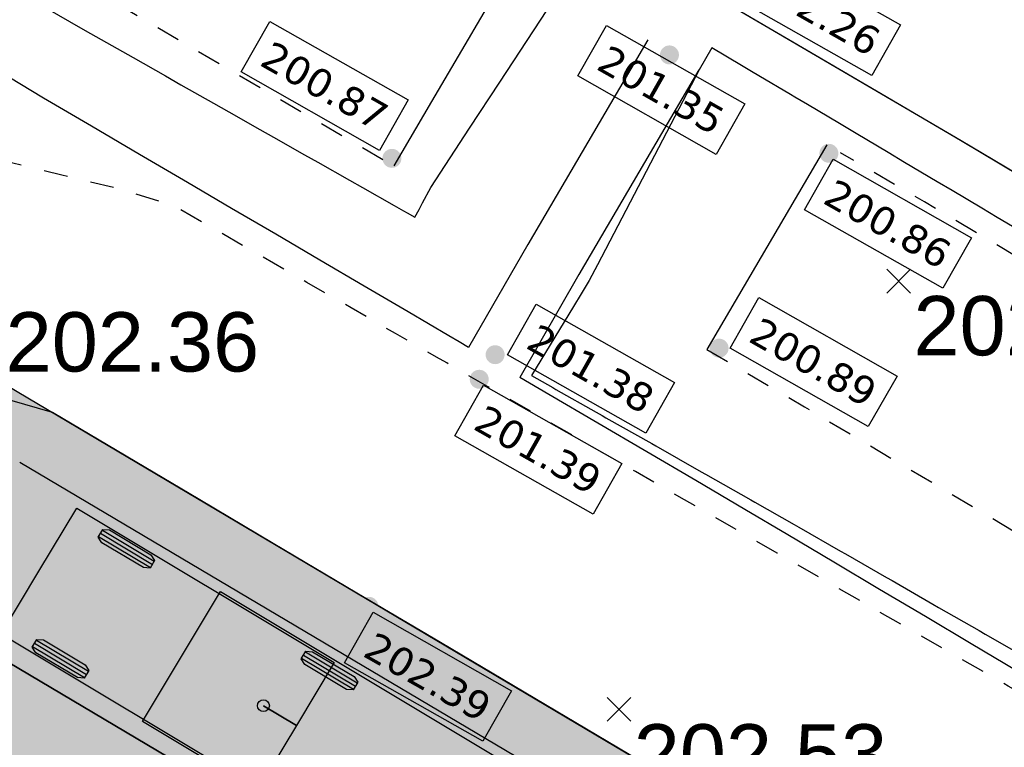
# Model space of a CAD drawing. Extents: x 1616800 to 1632437, y 2248456 to 2251974.
# Tile 221 of 256: x 1617904 to 1617920, y 2251556 to 2251568. Entities that reach past the tile are written whole.
import ezdxf
from ezdxf.enums import TextEntityAlignment as Align

# ---------------------------------------------------------------- set-up
doc = ezdxf.new("R2010")
doc.units = 0
doc.header["$LTSCALE"] = 2
doc.header["$PDMODE"] = 3
doc.header["$PDSIZE"] = 0.2
doc.linetypes.add('AXES', pattern=[50.8, 31.75, -6.35, 6.35, -6.35])
doc.linetypes.add('Grille', pattern=[0.4, 0.2, -0.2])
doc.layers.get('0').update_dxf_attribs({"linetype": 'CONTINUOUS'})
doc.layers.add('-1-PAP-SURFACES-VOIRIE', color=1, linetype='CONTINUOUS', plot=False)
for name, color, linetype in [('0000-VALORIS-NOUE DERIV BASSIN', 7, 'CONTINUOUS'), ('0000-VALORIS-NOUE DERIV BASSIN EAU MAX RETENTION', 140, 'CONTINUOUS'), ('0000-VALORIS-NOUE DERIV BASSIN TEXTE ET COTES', 1, 'CONTINUOUS'), ('01-PAP VEHICULES', 7, 'CONTINUOUS'), ('01-PAP- BORDURE CAN CS1 ET PANNEAU SIGNAL', 5, 'CONTINUOUS'), ('01-PAP- REVET EV', 93, 'CONTINUOUS'), ('01-PAP- REVET PK PL', 9, 'CONTINUOUS'), ('01-PAP- REVET VOIE', 253, 'CONTINUOUS'), ('01-PAP-FILAIRE VOIE', 7, 'CONTINUOUS'), ('X-PTS TOPO-TEXTE TOPOALT', 8, 'CONTINUOUS'), ('X-PTS TOPO-TOPOPOINT', 8, 'CONTINUOUS')]:
    doc.layers.add(name, color=color, linetype=linetype)
doc.styles.add('Côte Assainissement', font='verdana.ttf')
doc.styles.get("Standard").update_dxf_attribs({"font": 'arial.ttf'})

# ---------------------------------------------------------------- blocks, each defined once
blk = doc.blocks.new('TCPOINT')
at = {"color": 0}
blk.add_point((0, 0), dxfattribs=at)
at = {"layer": 'X-PTS TOPO-TEXTE TOPOALT'}
blk.add_attdef('ALT', text='', height=0.75, dxfattribs=at).set_placement((0.25, -0.25), align=Align.TOP_LEFT)
blk = doc.blocks.new('COV_Semi-remorque 16.38 m_ELT0_V1')
at = {"color": 0, "ltscale": 0.6}
blk.add_lwpolyline([(1.07, 0), (1.07, 0), (1.07, -1.24), (-3.99, -1.24), (-3.99, 0), (-3.34, 0), (-3.99, 0), (-3.99, 1.24), (1.07, 1.24), (1.07, 0)], close=True, dxfattribs=at)
blk = doc.blocks.new('COV_ROUE')
at = {"color": 0}
for p, q in [((0.5, 0.25), (-0.5, 0.25)), ((0.5, 0), (-0.5, 0)), ((0.5, -0.25), (-0.5, -0.25))]:
    blk.add_line(p, q, dxfattribs=at)
at = {"color": 0, "ltscale": 0.6}
blk.add_lwpolyline([(0.4, 0.5), (0.5, 0.3), (0.5, -0.3), (0.4, -0.5), (-0.4, -0.5), (-0.5, -0.3), (-0.5, 0.3), (-0.4, 0.5)], close=True, dxfattribs=at)
blk = doc.blocks.new('COV_Semi-remorque 16.38 m_ELT1_V1')
at = {"color": 0, "ltscale": 0.6}
blk.add_lwpolyline([(9.3, 0), (9.3, -1.275), (-4.28, -1.275), (-4.28, 0), (-4.28, 0), (-4.28, 0), (-4.28, 1.275), (9.3, 1.275), (9.3, 0)], close=True, dxfattribs=at)
at = {"color": 0}
blk.add_circle((7.69, 0), 0.1, dxfattribs=at)
blk = doc.blocks.new('PL')
at = {"layer": '01-PAP VEHICULES', "color": 7, "ltscale": 0.6, "rotation": 351.6618512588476}
for name, p in [('COV_Semi-remorque 16.38 m_ELT1_V1', (1651339.528, 3144320.213)), ('COV_Semi-remorque 16.38 m_ELT0_V1', (1651350.442, 3144318.614))]:
    blk.add_blockref(name, p, dxfattribs=at)
at = {"layer": '01-PAP VEHICULES', "color": 2, "ltscale": 0.6, "xscale": 1.02, "yscale": 0.25, "rotation": 351.6618512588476}
for p in [(1651350.598, 3144319.683), (1651346.337, 3144318.124), (1651350.285, 3144317.545)]:
    blk.add_blockref('COV_ROUE', p, dxfattribs=at)
blk = doc.blocks.new('*U318')
h = blk.add_hatch(color=256)
edge = h.paths.add_edge_path()
edge.add_arc((0, 0), 0.2, 0, 360)
at = {"linetype": 'Continuous'}
blk.add_lwpolyline([(-0.515, -1.191), (0.089, -0.125), (3.002, -1.778), (2.398, -2.843)], close=True, dxfattribs=at)
at = {"style": 'Côte Assainissement'}
blk.add_attdef('NIVELLEMENT', text='', height=0.6, rotation=330.4304, dxfattribs=at).set_placement((1.243, -1.484), align=Align.MIDDLE)
blk = doc.blocks.new('*U319')
h = blk.add_hatch(color=256)
edge = h.paths.add_edge_path()
edge.add_arc((0, 0), 0.2, 0, 360)
at = {"linetype": 'Continuous'}
blk.add_lwpolyline([(0.23, 0), (0.835, 1.065), (3.748, -0.587), (3.143, -1.653)], close=True, dxfattribs=at)
at = {"style": 'Côte Assainissement'}
blk.add_attdef('NIVELLEMENT', text='', height=0.6, rotation=330.4304, dxfattribs=at).set_placement((1.989, -0.294), align=Align.MIDDLE)
blk = doc.blocks.new('*U320')
h = blk.add_hatch(color=256)
edge = h.paths.add_edge_path()
edge.add_arc((0, 0), 0.2, 0, 360)
at = {"linetype": 'Continuous'}
blk.add_lwpolyline([(0.259, 0), (0.863, 1.065), (3.776, -0.587), (3.172, -1.653)], close=True, dxfattribs=at)
at = {"style": 'Côte Assainissement'}
blk.add_attdef('NIVELLEMENT', text='', height=0.6, rotation=330.4304, dxfattribs=at).set_placement((2.018, -0.294), align=Align.MIDDLE)
blk = doc.blocks.new('*U321')
h = blk.add_hatch(color=256)
edge = h.paths.add_edge_path()
edge.add_arc((0, 0), 0.2, 0, 360)
at = {"linetype": 'Continuous'}
blk.add_lwpolyline([(-1.93, -0.442), (-1.326, 0.623), (1.587, -1.029), (0.983, -2.095)], close=True, dxfattribs=at)
at = {"style": 'Côte Assainissement'}
blk.add_attdef('NIVELLEMENT', text='', height=0.6, rotation=330.4304, dxfattribs=at).set_placement((-0.171, -0.736), align=Align.MIDDLE)
blk = doc.blocks.new('*U322')
h = blk.add_hatch(color=256)
edge = h.paths.add_edge_path()
edge.add_arc((0, 0), 0.2, 0, 360)
at = {"linetype": 'Continuous'}
blk.add_lwpolyline([(0.283, 0), (0.887, 1.065), (3.801, -0.587), (3.196, -1.653)], close=True, dxfattribs=at)
at = {"style": 'Côte Assainissement'}
blk.add_attdef('NIVELLEMENT', text='', height=0.6, rotation=330.4304, dxfattribs=at).set_placement((2.042, -0.294), align=Align.MIDDLE)
blk = doc.blocks.new('*U325')
h = blk.add_hatch(color=256)
edge = h.paths.add_edge_path()
edge.add_arc((0, 0), 0.2, 0, 360)
at = {"linetype": 'Continuous'}
blk.add_lwpolyline([(-3.175, 1.82), (-2.57, 2.886), (0.343, 1.233), (-0.262, 0.168)], close=True, dxfattribs=at)
at = {"style": 'Côte Assainissement'}
blk.add_attdef('NIVELLEMENT', text='', height=0.6, rotation=330.4304, dxfattribs=at).set_placement((-1.416, 1.527), align=Align.MIDDLE)
blk = doc.blocks.new('*U326')
h = blk.add_hatch(color=256)
edge = h.paths.add_edge_path()
edge.add_arc((0, 0), 0.2, 0, 360)
at = {"linetype": 'Continuous'}
blk.add_lwpolyline([(-0.515, -1.191), (0.089, -0.125), (3.002, -1.778), (2.398, -2.843)], close=True, dxfattribs=at)
at = {"style": 'Côte Assainissement'}
blk.add_attdef('NIVELLEMENT', text='', height=0.6, rotation=330.4304, dxfattribs=at).set_placement((1.243, -1.484), align=Align.MIDDLE)
blk = doc.blocks.new('*U327')
h = blk.add_hatch(color=256)
edge = h.paths.add_edge_path()
edge.add_arc((0, 0), 0.2, 0, 360)
at = {"linetype": 'Continuous'}
blk.add_lwpolyline([(-0.515, -1.191), (0.089, -0.125), (3.002, -1.778), (2.398, -2.843)], close=True, dxfattribs=at)
at = {"style": 'Côte Assainissement'}
blk.add_attdef('NIVELLEMENT', text='', height=0.6, rotation=330.4304, dxfattribs=at).set_placement((1.243, -1.484), align=Align.MIDDLE)

msp = doc.modelspace()

# ---------------------------------------------------------------- hatches: boundary and pattern name
at = {"layer": '01-PAP- REVET EV'}
h = msp.add_hatch(color=256, dxfattribs=at)
h.dxf.hatch_style = 1
edge = h.paths.add_edge_path()
edge.add_line((1618039.1855, 2251491.5817), (1617960.9934, 2251527.9386))
edge.add_arc((1617986.0799, 2251581.8916), 59.5, 239.336785, 245.06299, ccw=False)
edge.add_line((1617955.7354, 2251530.7108), (1617798.0424, 2251624.2052))
edge.add_line((1617798.0424, 2251624.2052), (1617764.0901, 2251631.7521))
edge.add_line((1617764.0901, 2251631.7521), (1617718.705, 2251650.1358))
edge.add_line((1617718.705, 2251650.1358), (1617697.7056, 2251659.0776))
edge.add_line((1617697.7056, 2251659.0776), (1617675.3592, 2251674.9217))
edge.add_line((1617675.3592, 2251674.9217), (1617673.713, 2251672.6567))
edge.add_line((1617673.713, 2251672.6567), (1617691.0043, 2251660.089))
edge.add_arc((1617722.1648, 2251702.9612), 53, 233.98951, 247.74286)
edge.add_line((1617702.0903, 2251653.91), (1617764.6328, 2251628.3141))
edge.add_arc((1617784.7073, 2251677.3653), 53, 247.74286, 257.46804)
edge.add_line((1617773.2071, 2251625.628), (1617791.8787, 2251621.4777))
edge.add_arc((1617785.3692, 2251592.1924), 30, 59.33679, 77.46804, ccw=False)
edge.add_line((1617800.6689, 2251617.9978), (1617814.4318, 2251609.8379))
edge.add_line((1617814.4318, 2251609.8379), (1617824.5636, 2251607.3186))
edge.add_line((1617824.5636, 2251607.3186), (1617855.5301, 2251588.9589))
edge.add_line((1617855.5301, 2251588.9589), (1617862.6019, 2251581.2785))
edge.add_line((1617862.6019, 2251581.2785), (1617893.5684, 2251562.9188))
edge.add_line((1617893.5684, 2251562.9188), (1617903.7001, 2251560.3994))
edge.add_line((1617903.7001, 2251560.3994), (1617934.6666, 2251542.0398))
edge.add_line((1617934.6666, 2251542.0398), (1617941.7384, 2251534.3593))
edge.add_line((1617941.7384, 2251534.3593), (1617953.6954, 2251527.2701))
edge.add_arc((1617986.0799, 2251581.8916), 63.5, 239.336785, 245.06299)
edge.add_line((1617959.3069, 2251524.3115), (1617993.5196, 2251508.4037))
edge.add_arc((1617979.9481, 2251480.5257), 31.0059, -43.3244, 64.04236, ccw=False)
edge.add_line((1618002.5043, 2251459.2517), (1618005.2256, 2251456.6501))
edge.add_line((1618005.2256, 2251456.6501), (1618016.0396, 2251467.7735))
edge.add_line((1618016.0396, 2251467.7735), (1618039.1855, 2251491.5817))
at = {"layer": '01-PAP- REVET PK PL'}
h = msp.add_hatch(color=256, dxfattribs=at)
h.dxf.hatch_style = 1
h.paths.add_polyline_path([(1617893.5684, 2251562.9188), (1617903.7001, 2251560.3994), (1617919.1834, 2251551.2196), (1617934.6666, 2251542.0398), (1617941.7384, 2251534.3593), (1617902.1702, 2251557.8189)])
at = {"layer": '01-PAP- REVET VOIE'}
h = msp.add_hatch(color=256, dxfattribs=at)
h.dxf.hatch_style = 1
edge = h.paths.add_edge_path()
edge.add_line((1617518.4701, 2251589.3779), (1617548.9396, 2251559.1036))
edge.add_arc((1617561.6466, 2251571.8523), 18, 134.27861, 225.09375, ccw=False)
edge.add_line((1617549.08, 2251584.7395), (1617566.9993, 2251602.2132))
edge.add_line((1617566.9993, 2251602.2132), (1617574.1589, 2251609.1947))
edge.add_line((1617574.1589, 2251609.1947), (1617587.046, 2251621.7614))
edge.add_line((1617587.046, 2251621.7614), (1617599.9332, 2251634.328))
edge.add_line((1617599.9332, 2251634.328), (1617607.0927, 2251641.3095))
edge.add_line((1617607.0927, 2251641.3095), (1617631.9693, 2251665.5674))
edge.add_arc((1617651.5175, 2251645.5207), 28, 58.44705, 134.27861, ccw=False)
edge.add_arc((1617651.5175, 2251645.5207), 28, 53.98951, 58.44705, ccw=False)
edge.add_line((1617667.9796, 2251668.1702), (1617669.5974, 2251666.9943))
edge.add_line((1617669.5974, 2251666.9943), (1617686.8888, 2251654.4266))
edge.add_arc((1617722.1648, 2251702.9612), 60, 233.989513, 247.742856)
edge.add_line((1617699.4389, 2251647.4316), (1617761.9814, 2251621.8357))
edge.add_arc((1617784.7073, 2251677.3653), 60, 247.742856, 257.468045)
edge.add_line((1617771.6882, 2251618.7947), (1617790.3598, 2251614.6444))
edge.add_arc((1617785.3692, 2251592.1924), 23, 59.33679, 77.46804, ccw=False)
edge.add_line((1617797.099, 2251611.9765), (1617950.1255, 2251521.2489))
edge.add_arc((1617986.0799, 2251581.8916), 70.5, 239.336785, 245.06299)
edge.add_line((1617956.3555, 2251517.9641), (1617990.5682, 2251502.0563))
edge.add_arc((1617979.9462, 2251480.5263), 24.0076, -43.3207, 63.74015, ccw=False)
edge.add_line((1617997.4124, 2251464.0551), (1617896.6428, 2251357.2328))
edge.add_line((1617896.6428, 2251357.2328), (1617841.0847, 2251299.8193))
edge.add_arc((1617828.0846, 2251312.4528), 18.1276, 226.78814, 315.81935, ccw=False)
edge.add_line((1617815.6727, 2251299.241), (1617845.7894, 2251269.0699))
edge.add_arc((1617858.4751, 2251281.8399), 18, 135.94089, 225.18966, ccw=False)
edge.add_line((1617845.5399, 2251294.3571), (1617901.7042, 2251352.397))
edge.add_line((1617901.7042, 2251352.397), (1618002.5043, 2251459.2517))
edge.add_arc((1617979.9481, 2251480.5257), 31.0059, 316.6756, 424.04236)
edge.add_line((1617993.5196, 2251508.4037), (1617959.3069, 2251524.3115))
edge.add_arc((1617986.0799, 2251581.8916), 63.5, 239.336785, 245.06299, ccw=False)
edge.add_line((1617953.6954, 2251527.2701), (1617941.7384, 2251534.3593))
edge.add_line((1617941.7384, 2251534.3593), (1617933.1366, 2251539.4592))
edge.add_line((1617933.1366, 2251539.4592), (1617917.6534, 2251548.639))
edge.add_line((1617917.6534, 2251548.639), (1617902.1702, 2251557.8189))
edge.add_line((1617902.1702, 2251557.8189), (1617893.5684, 2251562.9188))
edge.add_line((1617893.5684, 2251562.9188), (1617862.6019, 2251581.2785))
edge.add_line((1617862.6019, 2251581.2785), (1617854.0001, 2251586.3784))
edge.add_line((1617854.0001, 2251586.3784), (1617838.5168, 2251595.5582))
edge.add_line((1617838.5168, 2251595.5582), (1617823.0336, 2251604.738))
edge.add_line((1617823.0336, 2251604.738), (1617814.4318, 2251609.8379))
edge.add_line((1617814.4318, 2251609.8379), (1617800.6689, 2251617.9978))
edge.add_arc((1617785.3692, 2251592.1924), 30, 59.33679, 77.46804)
edge.add_line((1617791.8787, 2251621.4777), (1617773.2071, 2251625.628))
edge.add_arc((1617784.7073, 2251677.3653), 53, 247.74286, 257.46804, ccw=False)
edge.add_line((1617764.6328, 2251628.3141), (1617702.0903, 2251653.91))
edge.add_arc((1617722.1648, 2251702.9612), 53, 233.98951, 247.74286, ccw=False)
edge.add_line((1617691.0043, 2251660.089), (1617673.713, 2251672.6567))
edge.add_line((1617673.713, 2251672.6567), (1617672.0952, 2251673.8326))
edge.add_arc((1617651.5175, 2251645.5207), 35, 53.98951, 67.27562)
edge.add_arc((1617651.5175, 2251645.5207), 35, 67.27562, 134.27861)
edge.add_line((1617627.0823, 2251670.5791), (1617543.7064, 2251589.2767))
edge.add_arc((1617531.1397, 2251602.1639), 18, 280.7213, 314.27861, ccw=False)
edge.add_arc((1617531.1397, 2251602.1639), 18, 225.26192, 280.7213, ccw=False)

# ---------------------------------------------------------------- linework, layer by layer
at = {"layer": '-1-PAP-SURFACES-VOIRIE', "flags": 128}
msp.add_lwpolyline([(1617901.7042, 2251352.397), (1618002.5043, 2251459.2517, 0.5060499), (1617993.5196, 2251508.4037), (1617959.3069, 2251524.3115, -0.0249905), (1617953.6954, 2251527.2701), (1617941.7384, 2251534.3593), (1617933.1366, 2251539.4592), (1617917.6534, 2251548.639), (1617902.1702, 2251557.8189), (1617893.5684, 2251562.9188), (1617862.6019, 2251581.2785), (1617854.0001, 2251586.3784), (1617838.5168, 2251595.5582), (1617823.0336, 2251604.738), (1617814.4318, 2251609.8379), (1617800.6689, 2251617.9978, 0.079278), (1617791.8787, 2251621.4777), (1617773.2071, 2251625.628, -0.0424596), (1617764.6328, 2251628.3141), (1617702.0903, 2251653.91, -0.0600824), (1617691.0043, 2251660.089), (1617673.713, 2251672.6567)], format="xyb", dxfattribs=at)
at = {"layer": '0000-VALORIS-NOUE DERIV BASSIN', "linetype": 'Grille', "flags": 128}
msp.add_lwpolyline([(1618067.325, 2251480.8664), (1618052.9075, 2251488.8764), (1618048.7578, 2251490.3835), (1618047.8333, 2251490.7193), (1618046.9088, 2251491.055), (1618045.9844, 2251491.3908), (1618045.0599, 2251491.7266), (1618044.1354, 2251492.0623), (1618043.2109, 2251492.3981), (1618042.2865, 2251492.7339), (1618041.362, 2251493.0696), (1618040.4375, 2251493.4054), (1618039.513, 2251493.7412), (1618038.7518, 2251494.0462), (1618038.0761, 2251494.3273), (1618037.6541, 2251494.5347), (1618037.2761, 2251494.727), (1618036.7138, 2251494.9737), (1618036.0353, 2251495.2559), (1618035.3873, 2251495.5791), (1618034.7393, 2251495.9024), (1618034.0913, 2251496.2256), (1618033.1882, 2251496.6002), (1618032.2851, 2251496.9749), (1618031.382, 2251497.3495), (1618030.4789, 2251497.7241), (1618029.4748, 2251497.9129), (1618028.4706, 2251498.1017), (1618027.4665, 2251498.2905), (1618026.4623, 2251498.4793), (1618025.4582, 2251498.6681), (1618024.454, 2251498.8569), (1618023.461, 2251499.0406), (1618022.572, 2251499.4173), (1618021.683, 2251499.794), (1618020.794, 2251500.1708), (1618019.9049, 2251500.5475), (1618019.1017, 2251500.9201), (1618018.2986, 2251501.2928), (1618017.4954, 2251501.6654), (1618016.6922, 2251502.038), (1618015.889, 2251502.4107), (1618015.0858, 2251502.7833), (1618014.3388, 2251503.1084), (1618013.5919, 2251503.4334), (1618012.845, 2251503.7585), (1618012.098, 2251504.0836), (1618011.3511, 2251504.4087), (1618010.6992, 2251504.6926), (1618010.0472, 2251504.9765), (1618009.3953, 2251505.2604), (1618008.494, 2251505.7275), (1618007.5928, 2251506.1946), (1618006.6917, 2251506.6617), (1618005.7907, 2251507.1286), (1618005.0033, 2251507.5363), (1618004.2158, 2251507.944), (1618003.4284, 2251508.3517), (1618002.6411, 2251508.7593), (1618001.8537, 2251509.1669), (1618001.0665, 2251509.5745), (1618000.5264, 2251509.9953), (1617999.9616, 2251510.3649), (1617999.3967, 2251510.7345), (1617998.6597, 2251511.192), (1617997.9164, 2251511.6368), (1617997.1677, 2251512.0703), (1617996.5614, 2251512.3691), (1617995.9551, 2251512.668), (1617995.3488, 2251512.9668), (1617994.7355, 2251513.2504), (1617994.1188, 2251513.5271), (1617993.5022, 2251513.8038), (1617992.7865, 2251514.1295), (1617992.0708, 2251514.4552), (1617991.9143, 2251514.5198), (1617991.0747, 2251514.8938), (1617990.235, 2251515.2677), (1617989.3954, 2251515.6416), (1617988.5558, 2251516.0156), (1617987.7162, 2251516.3895), (1617986.8766, 2251516.7634), (1617986.6939, 2251516.8448), (1617985.7948, 2251517.2452), (1617984.8958, 2251517.6456), (1617983.9968, 2251518.046), (1617983.0978, 2251518.4464), (1617982.1988, 2251518.8468), (1617981.2998, 2251519.2471), (1617980.4007, 2251519.6475), (1617979.5017, 2251520.0479), (1617978.7111, 2251520.4), (1617977.9205, 2251520.7521), (1617977.1299, 2251521.1042), (1617976.3393, 2251521.4564), (1617975.5487, 2251521.8085), (1617974.7581, 2251522.1606), (1617974.6342, 2251522.1883), (1617973.7307, 2251522.5926), (1617972.8271, 2251522.9968), (1617971.9235, 2251523.401), (1617971.02, 2251523.8052), (1617970.1164, 2251524.2095), (1617969.2128, 2251524.6137), (1617968.3093, 2251525.0179), (1617967.4057, 2251525.4221), (1617966.5021, 2251525.8264), (1617965.5986, 2251526.2306), (1617964.695, 2251526.6348), (1617963.7914, 2251527.039), (1617962.0502, 2251527.8467), (1617959.9948, 2251528.8323), (1617958.5178, 2251529.5769), (1617957.7381, 2251529.9935), (1617956.9785, 2251530.4413), (1617956.2188, 2251530.889), (1617955.393, 2251531.4146), (1617954.5691, 2251531.9431), (1617953.7451, 2251532.4715), (1617952.9149, 2251533.004), (1617952.0847, 2251533.5366), (1617951.2545, 2251534.0691), (1617950.4243, 2251534.6016), (1617949.5941, 2251535.1341), (1617948.7638, 2251535.6666), (1617947.9336, 2251536.1991), (1617947.1034, 2251536.7317), (1617946.2732, 2251537.2642), (1617945.7809, 2251537.5889), (1617945.1109, 2251538.0168), (1617944.4409, 2251538.4447), (1617943.9148, 2251539.0353), (1617943.3887, 2251539.6258), (1617942.8626, 2251540.2164), (1617942.1922, 2251540.9679), (1617941.5218, 2251541.7195), (1617940.8514, 2251542.471), (1617940.181, 2251543.2226), (1617939.5752, 2251543.9017), (1617938.9693, 2251544.5808), (1617938.3635, 2251545.2599), (1617937.7808, 2251545.9299), (1617937.1354, 2251546.4996), (1617936.4184, 2251546.9551), (1617935.7014, 2251547.4105), (1617934.9844, 2251547.8659), (1617934.2674, 2251548.3213), (1617933.5529, 2251548.7776), (1617932.8385, 2251549.234), (1617932.124, 2251549.6903), (1617931.6221, 2251550.0222), (1617931.0177, 2251550.4113), (1617930.4132, 2251550.8004), (1617929.8087, 2251551.1895), (1617928.98, 2251551.6661), (1617928.1513, 2251552.1427), (1617927.3225, 2251552.6194), (1617926.7064, 2251552.9737), (1617926.0902, 2251553.3281), (1617925.474, 2251553.6825), (1617924.6071, 2251554.1811), (1617923.7401, 2251554.6798), (1617922.8732, 2251555.1784), (1617922.0063, 2251555.677), (1617921.1394, 2251556.1757), (1617920.3607, 2251556.6238), (1617919.5821, 2251557.072), (1617918.8034, 2251557.5202), (1617918.0247, 2251557.9684), (1617917.2461, 2251558.4166), (1617916.4674, 2251558.8647), (1617915.7387, 2251559.2833), (1617914.9078, 2251559.7614), (1617914.0769, 2251560.2395), (1617913.246, 2251560.7177), (1617912.4152, 2251561.1958), (1617911.5843, 2251561.6739), (1617910.8968, 2251562.0696), (1617910.7234, 2251562.1693), (1617910.036, 2251562.5649), (1617909.288, 2251562.9954), (1617908.54, 2251563.4258), (1617907.792, 2251563.8563), (1617907.044, 2251564.2867), (1617906.296, 2251564.7171), (1617905.3704, 2251565.0014), (1617904.4106, 2251565.2354), (1617903.4465, 2251565.4703), (1617902.5146, 2251565.6976), (1617901.5792, 2251565.9256), (1617900.6401, 2251566.1544), (1617899.6974, 2251566.3839), (1617898.8465, 2251566.5986), (1617897.9955, 2251566.8132), (1617897.1446, 2251567.0279), (1617896.2937, 2251567.2426), (1617895.481, 2251567.6639), (1617894.6891, 2251568.1175), (1617893.8972, 2251568.571), (1617893.1053, 2251569.0245), (1617892.3134, 2251569.478), (1617891.5215, 2251569.9315), (1617890.7297, 2251570.385), (1617889.918, 2251570.8502), (1617889.1063, 2251571.3153), (1617888.2947, 2251571.7804), (1617887.483, 2251572.2455), (1617886.9797, 2251572.5326), (1617886.1502, 2251573.01), (1617885.3208, 2251573.4873), (1617884.4914, 2251573.9647), (1617883.6619, 2251574.442), (1617882.8325, 2251574.9194), (1617882.0031, 2251575.3968), (1617881.1736, 2251575.8741), (1617880.3442, 2251576.3515), (1617879.5148, 2251576.8288), (1617878.6853, 2251577.3062), (1617877.8559, 2251577.7836), (1617877.0265, 2251578.2609), (1617876.197, 2251578.7383), (1617875.3676, 2251579.2156), (1617874.5382, 2251579.693), (1617873.7087, 2251580.1704), (1617872.8683, 2251580.6578), (1617872.6989, 2251580.7443), (1617871.8583, 2251581.2319), (1617871.0177, 2251581.7194), (1617870.1771, 2251582.207), (1617869.3365, 2251582.6945), (1617868.496, 2251583.182), (1617867.6554, 2251583.6696), (1617866.8148, 2251584.1571), (1617865.9742, 2251584.6446), (1617865.1336, 2251585.1322), (1617864.3064, 2251585.9032), (1617863.5131, 2251586.7255), (1617862.7236, 2251587.5431), (1617861.9378, 2251588.3561), (1617861.1557, 2251589.1646), (1617860.3771, 2251589.9686), (1617859.655, 2251590.7252), (1617858.9365, 2251591.4769), (1617858.2214, 2251592.2239), (1617857.3969, 2251592.7985), (1617856.5809, 2251593.2674), (1617855.7649, 2251593.7363), (1617854.9489, 2251594.2052), (1617854.1329, 2251594.6741), (1617853.3169, 2251595.143), (1617852.501, 2251595.6119), (1617851.685, 2251596.0808), (1617850.869, 2251596.5497), (1617850.053, 2251597.0186), (1617849.237, 2251597.4875), (1617848.421, 2251597.9564), (1617847.6051, 2251598.4253), (1617846.7891, 2251598.8942), (1617845.9731, 2251599.3631), (1617845.1571, 2251599.832), (1617845.1219, 2251599.8435), (1617844.2588, 2251600.3405), (1617843.3958, 2251600.8375), (1617842.5328, 2251601.3345), (1617841.6698, 2251601.8315), (1617840.8068, 2251602.3286), (1617839.9824, 2251602.8033), (1617839.158, 2251603.2781), (1617838.3337, 2251603.7528), (1617837.5093, 2251604.2276), (1617836.6849, 2251604.7023), (1617835.8605, 2251605.1771), (1617835.0362, 2251605.6519), (1617834.2228, 2251606.1203), (1617833.4094, 2251606.5887), (1617832.596, 2251607.0571), (1617831.7826, 2251607.5256), (1617830.9692, 2251607.994), (1617830.1558, 2251608.4624), (1617829.3424, 2251608.9309), (1617829.1691, 2251609.0307), (1617828.5032, 2251609.4142), (1617827.8372, 2251609.7977), (1617827.1713, 2251610.1812), (1617826.5053, 2251610.5648), (1617825.6552, 2251610.84), (1617824.7756, 2251611.0641), (1617823.896, 2251611.2882), (1617823.0164, 2251611.5123), (1617822.1741, 2251611.727), (1617821.3819, 2251611.9318), (1617820.5404, 2251612.1463), (1617819.6988, 2251612.3608), (1617818.8573, 2251612.5753), (1617818.0237, 2251612.7878), (1617817.1901, 2251613.0002), (1617816.3565, 2251613.2126), (1617815.475, 2251613.6761), (1617814.6126, 2251614.1728), (1617813.7501, 2251614.6694), (1617812.8877, 2251615.1661), (1617812.0252, 2251615.6628), (1617811.1628, 2251616.1595), (1617810.3003, 2251616.6562), (1617809.4379, 2251617.1528), (1617808.5754, 2251617.6495), (1617807.713, 2251618.1462), (1617806.8505, 2251618.6429), (1617806.1631, 2251619.0382), (1617805.4757, 2251619.4336), (1617804.7394, 2251619.8581), (1617804.0468, 2251620.2573), (1617803.3543, 2251620.6565), (1617802.6617, 2251621.0557), (1617801.9089, 2251621.4833), (1617801.1469, 2251621.895), (1617800.3678, 2251622.2769), (1617799.5886, 2251622.6588), (1617798.9214, 2251622.9519), (1617798.247, 2251623.2327), (1617797.5727, 2251623.5135), (1617796.9363, 2251623.7642), (1617796.293, 2251624.0028), (1617795.6497, 2251624.2415), (1617794.945, 2251624.4683), (1617794.2333, 2251624.6831), (1617793.5221, 2251624.8987), (1617792.5479, 2251625.1517), (1617791.5737, 2251625.4047), (1617790.5995, 2251625.6578), (1617789.9447, 2251625.8549), (1617789.3387, 2251626.0426), (1617788.7369, 2251626.2287), (1617788.1389, 2251626.4132), (1617787.544, 2251626.5961), (1617786.946, 2251626.7885), (1617786.0843, 2251627.0302), (1617785.1235, 2251627.2908), (1617784.1628, 2251627.5513), (1617783.202, 2251627.8118), (1617782.2413, 2251628.0724), (1617781.2765, 2251628.316), (1617780.3116, 2251628.5596), (1617779.3468, 2251628.8033), (1617778.382, 2251629.0469), (1617777.4172, 2251629.2905), (1617776.6071, 2251629.4426), (1617775.7971, 2251629.5948), (1617774.9871, 2251629.7469), (1617774.2771, 2251629.8901), (1617773.5688, 2251630.0371), (1617772.8604, 2251630.1841), (1617772.1605, 2251630.3539), (1617771.464, 2251630.5317), (1617770.7674, 2251630.7094), (1617769.9523, 2251630.9382), (1617769.1434, 2251631.1813), (1617768.3344, 2251631.4244), (1617767.7001, 2251631.6433), (1617767.0679, 2251631.867), (1617766.4358, 2251632.0907), (1617765.5182, 2251632.4316), (1617764.6022, 2251632.7762), (1617763.6863, 2251633.1208), (1617762.7586, 2251633.4945), (1617761.8309, 2251633.8682), (1617760.9033, 2251634.2419), (1617759.9756, 2251634.6156), (1617759.048, 2251634.9893), (1617758.2268, 2251635.3787), (1617757.4056, 2251635.7681), (1617756.5845, 2251636.1574), (1617755.7987, 2251636.5324), (1617755.0682, 2251636.8849), (1617754.3374, 2251637.2374), (1617753.6062, 2251637.59), (1617752.8992, 2251637.9268), (1617752.1918, 2251638.2637), (1617752.0302, 2251638.3405), (1617751.3221, 2251638.6769), (1617750.6135, 2251639.0135), (1617749.7714, 2251639.4162), (1617748.8791, 2251639.8397), (1617747.9871, 2251640.2631), (1617747.0952, 2251640.6864), (1617746.2035, 2251641.1096), (1617745.312, 2251641.5327), (1617744.4207, 2251641.9558), (1617743.5296, 2251642.3788), (1617742.6387, 2251642.8016), (1617741.748, 2251643.2244), (1617740.8574, 2251643.6471), (1617739.9671, 2251644.0698), (1617739.0742, 2251644.4923), (1617738.1815, 2251644.9148), (1617737.2889, 2251645.3372), (1617736.3965, 2251645.7596), (1617735.5041, 2251646.1818), (1617734.612, 2251646.604), (1617733.7199, 2251647.0262), (1617732.828, 2251647.4482), (1617731.9362, 2251647.8702), (1617731.0316, 2251648.2984), (1617730.1269, 2251648.7265), (1617729.2223, 2251649.1547), (1617728.3177, 2251649.5829), (1617727.413, 2251650.011), (1617726.5084, 2251650.4392), (1617725.6038, 2251650.8674), (1617724.6991, 2251651.2956), (1617723.7945, 2251651.7237), (1617722.8899, 2251652.1519), (1617721.9852, 2251652.5801), (1617721.0806, 2251653.0083), (1617720.176, 2251653.4364), (1617719.2714, 2251653.8646), (1617718.3667, 2251654.2928), (1617717.4621, 2251654.721), (1617716.5575, 2251655.1491), (1617715.6528, 2251655.5773), (1617714.7482, 2251656.0055), (1617713.8436, 2251656.4337), (1617712.9866, 2251656.8235), (1617712.1296, 2251657.2132), (1617711.2727, 2251657.603), (1617711.3299, 2251657.6143), (1617710.56, 2251657.9805), (1617709.7902, 2251658.3467), (1617709.0203, 2251658.7129), (1617708.1312, 2251659.0937), (1617707.2421, 2251659.4745), (1617706.3529, 2251659.8554), (1617705.4638, 2251660.2362), (1617704.5746, 2251660.6168), (1617703.6368, 2251660.9487), (1617702.1317, 2251661.5619), (1617699.5921, 2251662.8265), (1617697.2881, 2251664.1125), (1617695.854, 2251664.9971), (1617695.044, 2251665.4553), (1617694.3999, 2251665.8862), (1617693.7592, 2251666.3219), (1617693.1185, 2251666.7577), (1617692.4778, 2251667.1935), (1617691.6392, 2251667.7661), (1617690.8006, 2251668.3388), (1617689.962, 2251668.9115), (1617689.1232, 2251669.4843), (1617688.2844, 2251670.0571), (1617687.4456, 2251670.6298), (1617686.6066, 2251671.2027), (1617685.9253, 2251671.6659), (1617685.2437, 2251672.1292), (1617684.5618, 2251672.5926), (1617683.8797, 2251673.0561), (1617683.7144, 2251673.1689), (1617682.9033, 2251673.7223), (1617682.0922, 2251674.2757), (1617681.2811, 2251674.8292), (1617680.8062, 2251675.6639), (1617680.4699, 2251676.6838), (1617680.1336, 2251677.7038), (1617679.7973, 2251678.7237), (1617679.2244, 2251679.3915), (1617678.5081, 2251679.8679), (1617677.7918, 2251680.3443), (1617677.0755, 2251680.8206), (1617676.4641, 2251681.22), (1617675.8527, 2251681.6193), (1617675.2412, 2251682.0186), (1617674.486, 2251682.5033), (1617673.7307, 2251682.988), (1617672.9754, 2251683.4727), (1617672.2202, 2251683.9574), (1617671.4649, 2251684.4421), (1617670.9331, 2251684.9556), (1617670.4013, 2251685.4691), (1617670.0454, 2251685.8637), (1617669.2744, 2251686.4052), (1617668.5021, 2251686.9449), (1617667.7165, 2251687.4664), (1617667.136, 2251687.84), (1617666.5483, 2251688.2036), (1617665.9504, 2251688.5534), (1617665.1968, 2251689.0339), (1617664.4432, 2251689.5144), (1617663.6895, 2251689.995), (1617662.9359, 2251690.4755), (1617662.1823, 2251690.956), (1617661.4287, 2251691.4366), (1617660.6751, 2251691.9171), (1617659.7849, 2251692.4663), (1617658.8938, 2251693.0159), (1617658.0017, 2251693.566), (1617657.1056, 2251694.1125), (1617655.9132, 2251694.2801), (1617654.7135, 2251694.45), (1617653.4582, 2251694.5988), (1617652.1922, 2251694.7509), (1617650.9154, 2251694.9063), (1617649.6275, 2251695.0652), (1617648.3286, 2251695.2275), (1617647.4578, 2251695.345), (1617646.5869, 2251695.4625), (1617645.716, 2251695.58), (1617645.0371, 2251696.2372), (1617644.3583, 2251696.8945), (1617643.6794, 2251697.5518), (1617643.0006, 2251698.209), (1617642.3217, 2251698.8663), (1617641.6429, 2251699.5236), (1617640.9194, 2251700.1284), (1617640.1507, 2251700.6801), (1617639.3896, 2251701.2206), (1617638.6285, 2251701.7612), (1617637.8674, 2251702.3018), (1617637.1063, 2251702.8424), (1617636.3452, 2251703.383), (1617635.5841, 2251703.9235), (1617634.9911, 2251704.3508), (1617634.3987, 2251704.7772), (1617633.8068, 2251705.203), (1617633.2155, 2251705.6281), (1617632.6273, 2251706.0523), (1617632.0394, 2251706.476), (1617631.4515, 2251706.8993), (1617630.8637, 2251707.3223), (1617630.0849, 2251707.8801), (1617629.3041, 2251708.4394), (1617628.5233, 2251708.9987), (1617627.7424, 2251709.558), (1617626.9616, 2251710.1173), (1617626.1808, 2251710.6766), (1617625.3999, 2251711.2358), (1617624.6234, 2251711.791), (1617623.8468, 2251712.3462), (1617623.0702, 2251712.9014), (1617622.2935, 2251713.4566), (1617621.5169, 2251714.0118), (1617620.7403, 2251714.567), (1617619.9637, 2251715.1222), (1617619.187, 2251715.6774), (1617618.4104, 2251716.2326), (1617617.6337, 2251716.7879), (1617616.8571, 2251717.3431), (1617616.0804, 2251717.8983), (1617615.3038, 2251718.4535), (1617614.5271, 2251719.0088), (1617613.7504, 2251719.564), (1617612.9737, 2251720.1192), (1617612.135, 2251720.7174), (1617611.2962, 2251721.3157), (1617610.4574, 2251721.9139), (1617609.6184, 2251722.5122), (1617608.7794, 2251723.1106), (1617608.0056, 2251723.6632), (1617607.2318, 2251724.2158), (1617606.4579, 2251724.7684), (1617605.6841, 2251725.3209), (1617604.9103, 2251725.8735), (1617604.1364, 2251726.4261), (1617603.3626, 2251726.9787), (1617602.5888, 2251727.5313), (1617601.8149, 2251728.0839), (1617601.0411, 2251728.6364), (1617600.2673, 2251729.189), (1617599.4934, 2251729.7416), (1617598.7196, 2251730.2942), (1617597.9458, 2251730.8468), (1617597.1719, 2251731.3994), (1617596.3981, 2251731.9519), (1617595.6243, 2251732.5045, -0.3118013), (1617592.9384, 2251738.8985), (1617595.0524, 2251748.6756), (1617595.0696, 2251750.3946)], format="xyb", dxfattribs=at)
for points in [[(1617839.2948, 2251607.3298), (1617905.1504, 2251568.2359), (1617910.0053, 2251565.3896)], [(1617995.0727, 2251524.1217), (1617994.0598, 2251524.5597), (1617992.2896, 2251525.325), (1617990.5195, 2251526.0904), (1617988.7493, 2251526.8557), (1617986.9791, 2251527.6211), (1617985.2089, 2251528.3865), (1617983.4388, 2251529.1518), (1617981.7336, 2251529.8891), (1617980.0284, 2251530.6264), (1617978.5566, 2251531.2545), (1617976.8607, 2251531.8675), (1617975.1647, 2251532.4805), (1617973.4688, 2251533.0934), (1617971.7728, 2251533.7064), (1617970.0768, 2251534.3194), (1617968.3809, 2251534.9324), (1617966.6849, 2251535.5453), (1617964.1894, 2251536.695), (1617962.8207, 2251537.5813), (1617961.2225, 2251538.6162), (1617959.9901, 2251539.4142), (1617958.7576, 2251540.2123), (1617957.2725, 2251541.174), (1617955.7875, 2251542.1356), (1617954.3024, 2251543.0973), (1617952.8173, 2251544.0589), (1617951.3322, 2251545.0206), (1617950.3632, 2251545.6279), (1617949.3396, 2251546.2688), (1617948.3787, 2251546.8703), (1617947.4179, 2251547.4719), (1617945.7741, 2251548.5011), (1617944.1303, 2251549.5303), (1617943.0193, 2251550.2259), (1617941.9083, 2251550.9216), (1617940.9661, 2251551.5115), (1617939.2774, 2251552.5688), (1617937.5887, 2251553.6261), (1617936.2138, 2251554.4869), (1617934.8389, 2251555.3478), (1617933.9352, 2251555.8856), (1617932.9456, 2251556.4731), (1617931.8707, 2251557.1113), (1617930.4889, 2251557.9317), (1617929.5675, 2251558.4787), (1617928.6462, 2251559.0256), (1617927.7432, 2251559.5618), (1617926.045, 2251560.57), (1617924.3468, 2251561.5782), (1617922.9926, 2251562.3821), (1617921.6385, 2251563.1861), (1617920.2843, 2251563.9901), (1617918.9499, 2251564.7822), (1617917.5357, 2251565.6114)], [(1617915.2824, 2251562.2956), (1617916.9268, 2251561.3315), (1617932.7162, 2251551.9575), (1617949.1581, 2251541.6631), (1617963.265, 2251532.5281), (1617977.197, 2251527.4927), (1617992.7035, 2251520.7882)]]:
    msp.add_lwpolyline(points, dxfattribs=at)
at = {"layer": '0000-VALORIS-NOUE DERIV BASSIN', "flags": 128}
for points in [[(1617920.8969, 2251565.0219), (1617919.5569, 2251565.8174), (1617918.1426, 2251566.6466), (1617916.7283, 2251567.4757), (1617915.314, 2251568.3049), (1617913.8998, 2251569.1341), (1617912.6559, 2251569.8633), (1617911.4121, 2251570.5926), (1617910.1682, 2251571.3218), (1617909.0235, 2251571.9932), (1617907.879, 2251572.6648), (1617906.4263, 2251573.6036), (1617904.9739, 2251574.5428), (1617903.7449, 2251575.3376), (1617902.1823, 2251576.3481), (1617900.8455, 2251577.2126), (1617899.5087, 2251578.0771), (1617898.1719, 2251578.9417), (1617896.8351, 2251579.8062), (1617895.2838, 2251580.8094), (1617893.7325, 2251581.8126), (1617892.254, 2251582.717)], [(1617911.2668, 2251562.3316), (1617911.1058, 2251562.426), (1617910.9332, 2251562.5271), (1617910.249, 2251562.9283), (1617909.5045, 2251563.3648), (1617908.7601, 2251563.8012), (1617908.0156, 2251564.2377), (1617907.2711, 2251564.6742), (1617906.5267, 2251565.1106), (1617905.7182, 2251565.5847), (1617904.9097, 2251566.0589), (1617904.1013, 2251566.5332), (1617903.3238, 2251566.995)], [(1617914.9003, 2251554.9215), (1617913.6154, 2251555.6833), (1617912.2052, 2251556.5194), (1617910.7949, 2251557.3555), (1617909.3847, 2251558.1916), (1617907.9745, 2251559.0277), (1617906.7343, 2251559.7631), (1617905.494, 2251560.4984), (1617904.2537, 2251561.2338), (1617902.8074, 2251561.6519), (1617901.3216, 2251562.0213), (1617899.4139, 2251562.4957), (1617897.492, 2251562.9736), (1617895.9905, 2251563.347), (1617894.0813, 2251563.8217), (1617892.6901, 2251564.602)], [(1617923.0035, 2251555.3979), (1617922.1437, 2251555.9084), (1617921.2838, 2251556.4189), (1617920.5113, 2251556.8775), (1617919.7389, 2251557.3361), (1617918.9664, 2251557.7947), (1617918.1939, 2251558.2533), (1617917.4215, 2251558.7119), (1617916.649, 2251559.1706), (1617915.9247, 2251559.6006), (1617915.0978, 2251560.0855), (1617914.2709, 2251560.5703), (1617913.4439, 2251561.0551), (1617912.617, 2251561.54), (1617912.1294, 2251561.8258)]]:
    msp.add_lwpolyline(points, dxfattribs=at)
at = {"layer": '0000-VALORIS-NOUE DERIV BASSIN'}
for points in [[(1618055.6406, 2251495.5973, 202.98), (1618042.0786, 2251503.1527, 202.81), (1618028.4218, 2251509.5882, 202.66), (1618010.899, 2251517.8277, 202.69), (1617996.4095, 2251524.8511, 202.51), (1617979.1144, 2251532.3289, 202.49), (1617965.5921, 2251537.2163, 202.41), (1617951.9512, 2251546.0494, 202.41), (1617935.4236, 2251556.3975, 202.22), (1617919.5692, 2251565.8102, 202.33), (1617907.8786, 2251572.6642, 202.13), (1617893.6754, 2251581.8496, 201.92), (1617878.5832, 2251591.0591, 202.03)], [(1617912.0284, 2251568.8402, 200.8309), (1617910.6404, 2251566.4728, 200.8583), (1617910.0053, 2251565.3895, 200.8709)], [(1617914.2861, 2251567.5165, 201.3543), (1617912.2631, 2251564.0658, 201.3943)], [(1617915.1488, 2251567.0107, 201.3543), (1617913.1257, 2251563.5601, 201.3943)], [(1617917.3055, 2251565.7463, 200.8543), (1617915.2824, 2251562.2956, 200.8943)], [(1617912.2631, 2251564.0658, 201.3943), (1617911.2668, 2251562.3316, 201.381)], [(1617913.1257, 2251563.5601, 201.3943), (1617912.1294, 2251561.8258, 201.3848)]]:
    msp.add_polyline3d(points, dxfattribs=at)
at = {"layer": '0000-VALORIS-NOUE DERIV BASSIN EAU MAX RETENTION', "flags": 128}
for points, elevation in [([(1617904.0253, 2251568.1198), (1617904.5419, 2251567.8226), (1617904.803, 2251567.6722), (1617905.3439, 2251567.3657), (1617905.6102, 2251567.2147), (1617906.1566, 2251566.9051), (1617906.4172, 2251566.7573), (1617906.9691, 2251566.4447), (1617907.2241, 2251566.3001), (1617907.7454, 2251566.0051), (1617907.9752, 2251565.8751), (1617908.5015, 2251565.5772), (1617908.7264, 2251565.45), (1617909.2577, 2251565.1494), (1617909.4775, 2251565.0249), (1617910.0138, 2251564.7215), (1617910.1706, 2251564.6327), (1617910.2287, 2251564.5999), (1617910.3622, 2251564.5243), (1617910.4323, 2251564.6561), (1617910.4901, 2251564.765), (1617910.6279, 2251565.0245), (1617911.2833, 2251566.0245), (1617911.7936, 2251566.8029), (1617912.8234, 2251568.3741)], 201.0152), ([(1617904.0253, 2251568.1198), (1617904.5419, 2251567.8226), (1617904.803, 2251567.6722), (1617905.3439, 2251567.3657), (1617905.6102, 2251567.2147), (1617906.1566, 2251566.9051), (1617906.4172, 2251566.7573), (1617906.9691, 2251566.4447), (1617907.2241, 2251566.3001), (1617907.7454, 2251566.0051), (1617907.9752, 2251565.8751), (1617908.5015, 2251565.5772), (1617908.7264, 2251565.45), (1617909.2577, 2251565.1494), (1617909.4775, 2251565.0249), (1617910.0138, 2251564.7215), (1617910.1706, 2251564.6327), (1617910.2287, 2251564.5999), (1617910.3622, 2251564.5243), (1617910.4323, 2251564.6561), (1617910.4901, 2251564.765), (1617910.6279, 2251565.0245), (1617911.2833, 2251566.0245), (1617911.7936, 2251566.8029), (1617912.8234, 2251568.3741)], 201.0152), ([(1617920.6895, 2251564.2165), (1617920.1778, 2251564.5226), (1617919.9173, 2251564.6755), (1617919.4189, 2251564.9735), (1617919.1629, 2251565.1238), (1617918.6157, 2251565.447), (1617918.339, 2251565.6137), (1617917.7958, 2251565.9345), (1617917.515, 2251566.1037), (1617916.976, 2251566.4221), (1617916.7633, 2251566.5504), (1617916.6912, 2251566.5938), (1617916.1563, 2251566.9097), (1617916.0344, 2251566.9832), (1617915.8674, 2251567.084), (1617915.3667, 2251567.3797), (1617915.1503, 2251567.0107), (1617915.1502, 2251567.0104), (1617915.15, 2251567.0102), (1617915.15, 2251567.0101), (1617915.15, 2251567.01), (1617913.4373, 2251563.723), (1617913.2994, 2251563.4583), (1617913.2475, 2251563.3727), (1617913.1621, 2251563.232), (1617913.0332, 2251563.0195), (1617912.327, 2251561.8553), (1617912.6835, 2251561.6536), (1617912.7389, 2251561.6222), (1617913.4156, 2251561.2393), (1617913.5179, 2251561.1814), (1617913.5794, 2251561.1466), (1617914.3523, 2251560.7092), (1617914.42, 2251560.6709), (1617915.1867, 2251560.237), (1617915.2605, 2251560.1953), (1617916.0211, 2251559.7649), (1617916.0921, 2251559.7242), (1617916.7532, 2251559.3461), (1617916.8334, 2251559.3002), (1617917.5327, 2251558.8993), (1617917.6182, 2251558.8503), (1617918.3122, 2251558.4525), (1617918.4031, 2251558.4004), (1617919.0916, 2251558.0057), (1617919.1879, 2251557.9505), (1617919.8711, 2251557.5589), (1617919.9728, 2251557.5006), (1617920.6506, 2251557.1121)], 201.3541), ([(1617920.6895, 2251564.2165), (1617920.1778, 2251564.5226), (1617919.9173, 2251564.6755), (1617919.4189, 2251564.9735), (1617919.1629, 2251565.1238), (1617918.6157, 2251565.447), (1617918.339, 2251565.6137), (1617917.7958, 2251565.9345), (1617917.515, 2251566.1037), (1617916.976, 2251566.4221), (1617916.7633, 2251566.5504), (1617916.6912, 2251566.5938), (1617916.1563, 2251566.9097), (1617916.0344, 2251566.9832), (1617915.8674, 2251567.084), (1617915.3667, 2251567.3797), (1617915.1503, 2251567.0107), (1617915.1502, 2251567.0104), (1617915.15, 2251567.0102), (1617915.15, 2251567.0101), (1617915.15, 2251567.01), (1617913.4373, 2251563.723), (1617913.2994, 2251563.4583), (1617913.2475, 2251563.3727), (1617913.1621, 2251563.232), (1617913.0332, 2251563.0195), (1617912.327, 2251561.8553), (1617912.6835, 2251561.6536), (1617912.7389, 2251561.6222), (1617913.4156, 2251561.2393), (1617913.5179, 2251561.1814), (1617913.5794, 2251561.1466), (1617914.3523, 2251560.7092), (1617914.42, 2251560.6709), (1617915.1867, 2251560.237), (1617915.2605, 2251560.1953), (1617916.0211, 2251559.7649), (1617916.0921, 2251559.7242), (1617916.7532, 2251559.3461), (1617916.8334, 2251559.3002), (1617917.5327, 2251558.8993), (1617917.6182, 2251558.8503), (1617918.3122, 2251558.4525), (1617918.4031, 2251558.4004), (1617919.0916, 2251558.0057), (1617919.1879, 2251557.9505), (1617919.8711, 2251557.5589), (1617919.9728, 2251557.5006), (1617920.6506, 2251557.1121)], 201.3541)]:
    msp.add_lwpolyline(points, dxfattribs=dict(at, elevation=elevation))
at = {"layer": '01-PAP- BORDURE CAN CS1 ET PANNEAU SIGNAL', "linetype": 'AXES', "ltscale": 0.1, "const_width": 0.5, "flags": 128}
msp.add_lwpolyline([(1618002.5043, 2251459.2517, 0.5116867), (1617993.0247, 2251508.6338), (1617959.3069, 2251524.3115, -0.0249905), (1617953.6954, 2251527.2701), (1617941.7384, 2251534.3593), (1617934.6666, 2251542.0398), (1617903.7001, 2251560.3994), (1617893.5684, 2251562.9188), (1617862.6019, 2251581.2785), (1617855.5301, 2251588.9589), (1617824.5636, 2251607.3186), (1617814.4318, 2251609.8379), (1617800.6689, 2251617.9978, 0.079278), (1617791.8787, 2251621.4777), (1617773.2071, 2251625.628, -0.0424596), (1617764.6328, 2251628.3141), (1617702.0903, 2251653.91, -0.0600824), (1617691.0043, 2251660.089), (1617672.0952, 2251673.8326, 0.3653994), (1617627.0823, 2251670.5791), (1617543.7064, 2251589.2767, -0.4099894), (1617518.4354, 2251589.4124), (1617516.9504, 2251590.892)], format="xyb", dxfattribs=at)
at = {"layer": '01-PAP-FILAIRE VOIE', "flags": 128}
msp.add_lwpolyline([(1617543.7064, 2251589.2767), (1617627.0823, 2251670.5791, -0.3653994), (1617672.0952, 2251673.8326), (1617691.0043, 2251660.089, 0.0600824), (1617702.0903, 2251653.91), (1617764.6328, 2251628.3141, 0.0424596), (1617773.2071, 2251625.628), (1617791.8787, 2251621.4777, -0.079278), (1617800.6689, 2251617.9978), (1617953.6954, 2251527.2701, 0.0249905), (1617959.3069, 2251524.3115), (1617993.0247, 2251508.6338, -0.5116867), (1618002.5043, 2251459.2517), (1617901.7042, 2251352.397), (1617845.5399, 2251294.3571, 0.4103785), (1617845.7894, 2251269.0699), (1617861.3992, 2251253.5631)], format="xyb", dxfattribs=at)
at = {"layer": '01-PAP-FILAIRE VOIE'}
msp.add_lwpolyline([(1617764.0901, 2251631.7521), (1617798.0424, 2251624.2052), (1617955.7354, 2251530.7108, 0.0249905), (1617960.9934, 2251527.9386), (1618039.1855, 2251491.5817), (1618016.0396, 2251467.7735), (1618000.3795, 2251451.6653), (1617934.7754, 2251382.3083), (1617904.6571, 2251349.6964), (1617840.9422, 2251283.8538)], format="xyb", dxfattribs=at)
msp.add_lwpolyline([(1617903.7001, 2251560.3994), (1617934.6666, 2251542.0398)], dxfattribs=at)

# ---------------------------------------------------------------- block references
at = {"layer": '0000-VALORIS-NOUE DERIV BASSIN TEXTE ET COTES', "xscale": 0.8, "yscale": 0.8, "zscale": 0.8}
for name, p, values in [('*U322', (1617915.5069, 2251568.237, 202.2602), {'NIVELLEMENT': '202.26'}), ('*U325', (1617909.974, 2251565.5169, 200.8696), {'NIVELLEMENT': '200.87'}), ('*U321', (1617914.6518, 2251567.2602, 201.3547), {'NIVELLEMENT': '201.35'}), ('*U318', (1617917.339, 2251565.6018, 200.8558), {'NIVELLEMENT': '200.86'}), ('*U320', (1617911.7134, 2251562.2082, 201.3833), {'NIVELLEMENT': '201.38'}), ('*U319', (1617915.4884, 2251562.3183, 200.8937), {'NIVELLEMENT': '200.89'}), ('*U326', (1617911.4454, 2251561.7943, 201.3863), {'NIVELLEMENT': '201.39'}), ('*U327', (1617909.5861, 2251557.9672, 202.3949), {'NIVELLEMENT': '202.39'})]:
    msp.add_blockref(name, p, dxfattribs=at).add_auto_attribs(values)
at = {"layer": '01-PAP VEHICULES', "rotation": 157.3928265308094}
msp.add_blockref('PL', (4351079.4459, 4519476.6526), dxfattribs=at)
at = {"layer": 'X-PTS TOPO-TOPOPOINT'}
ref = msp.add_blockref('TCPOINT', (1617918.5146, 2251563.447, 202.5), dxfattribs=at)
ref.add_attrib('ALT', '202.50', dxfattribs={"layer": 'X-PTS TOPO-TEXTE TOPOALT', "height": 1}).set_placement((1617918.7646, 2251563.197, 202.5), align=Align.TOP_LEFT)
ref = msp.add_blockref('TCPOINT', (1617903.2136, 2251563.174, 202.36), dxfattribs=at)
ref.add_attrib('ALT', '202.36', dxfattribs={"layer": 'X-PTS TOPO-TEXTE TOPOALT', "height": 1}).set_placement((1617903.4636, 2251562.924, 202.36), align=Align.TOP_LEFT)
ref = msp.add_blockref('TCPOINT', (1617913.7996, 2251556.231, 202.53), dxfattribs=at)
ref.add_attrib('ALT', '202.53', dxfattribs={"layer": 'X-PTS TOPO-TEXTE TOPOALT', "height": 1, "rotation": 0}).set_placement((1617914.0496, 2251555.981, 202.53), align=Align.TOP_LEFT)

doc.saveas('drawing.dxf')
